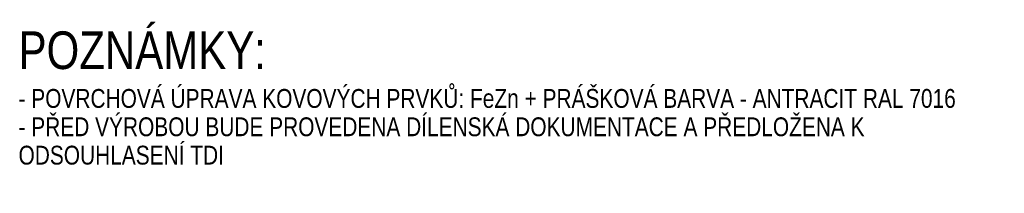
# Model space of a CAD drawing. Header units: millimetres. Extents: x -44763 to -25031, y -105989 to -89886.
# Tile 8 of 8: x -27650 to -25031, y -105989 to -105528. Entities that reach past the tile are written whole.
import ezdxf

# ---------------------------------------------------------------- set-up
doc = ezdxf.new("R2010")
doc.units = ezdxf.units.MM
doc.layers.add('XR$4$POZNÁMKY (Z3_ Z6_ Z7_ Z17)_1', color=7, linetype='Continuous', lineweight=25)
doc.styles.add('ARIAL', font='ARIAL.TTF')
doc.styles.add('ARIALNARROW', font='ARIALN.TTF')

msp = doc.modelspace()

# ---------------------------------------------------------------- texts
at = {"layer": 'XR$4$POZNÁMKY (Z3_ Z6_ Z7_ Z17)_1', "color": 7, "linetype": 'Continuous', "lineweight": 50, "insert": (-27653, -105660.1), "char_height": 100, "width": 698.649, "attachment_point": 7, "style": 'ARIAL'}
msp.add_mtext('\\W0.80;POZNÁMKY:', dxfattribs=at)
at = {"layer": 'XR$4$POZNÁMKY (Z3_ Z6_ Z7_ Z17)_1', "color": 7, "linetype": 'Continuous', "lineweight": 13, "insert": (-27653, -105711.7), "char_height": 50, "width": 2645.566, "attachment_point": 1, "line_spacing_factor": 0.903614, "style": 'ARIALNARROW'}
msp.add_mtext('\\W0.97;- POVRCHOVÁ ÚPRAVA KOVOVÝCH PRVKŮ: FeZn + PRÁŠKOVÁ BARVA - ANTRACIT RAL 7016\\P- PŘED VÝROBOU BUDE PROVEDENA DÍLENSKÁ DOKUMENTACE A PŘEDLOŽENA K ODSOUHLASENÍ TDI', dxfattribs=at)

doc.saveas('drawing.dxf')
